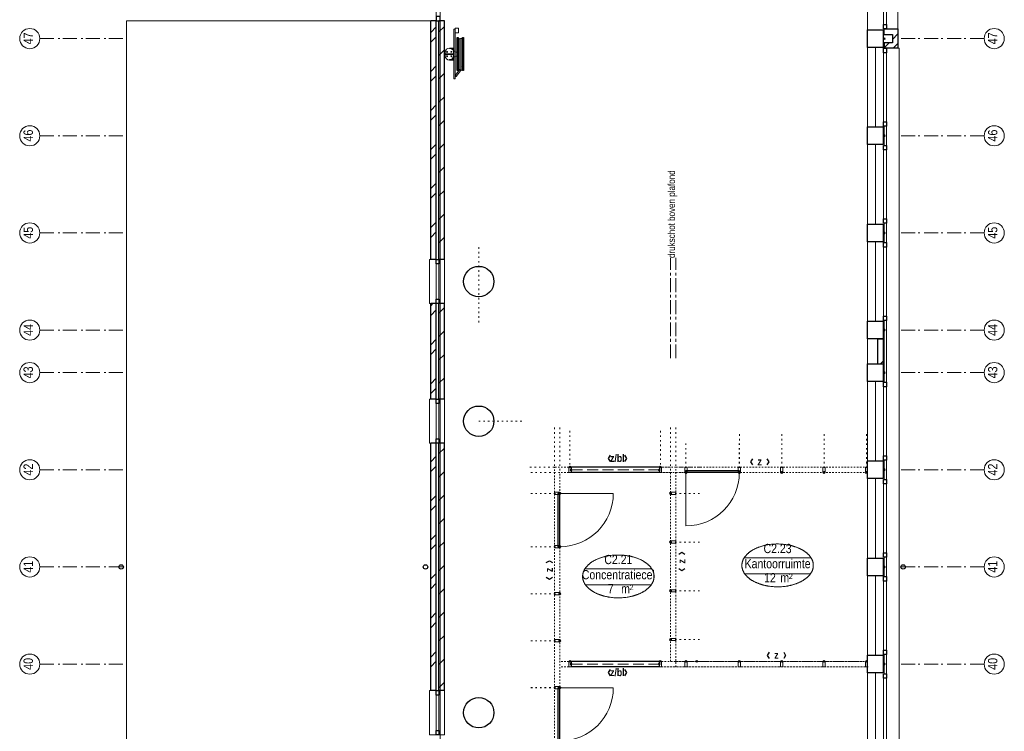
# Model space of a CAD drawing. Header units: millimetres. Extents: x -75976 to 232306, y 42824 to 140527.
# Tile 84 of 199: x 151070 to 168897, y 106133 to 119023. Entities that reach past the tile are written whole.
import ezdxf
from ezdxf.enums import TextEntityAlignment as Align

# ---------------------------------------------------------------- set-up
doc = ezdxf.new("R2010")
doc.units = ezdxf.units.MM
doc.header["$LTSCALE"] = 400
doc.header["$PDMODE"] = 3
doc.header["$PDSIZE"] = 15
for name, pattern in [('STYLE_02', [0.694427, 0.486069, -0.208359]), ('STYLE_05', [0.208282, 0.069427, -0.138855]), ('STYLE_06', [1.041641, 0.625, -0.208282, 0.069427, -0.138931]), ('STYLE_19', [1, 0.625, -0.125, 0.125, -0.125]), ('STYLE_21', [0.138889, 0.069444, -0.069444])]:
    doc.linetypes.add(name, pattern=pattern)
for name, color, linetype, lineweight in [('Buitenkozijnen', 140, 'Continuous', 15), ('Interieur-deur', 43, 'Continuous', 9), ('Interieur-scheidingswand-horizontaal', 5, 'Continuous', 25), ('Interieur-systeemwand glas', 140, 'STYLE_21', 15), ('Kozijnmerken', 43, 'Continuous', 9), ('Lijn-stramien', 5, 'STYLE_06', 9), ('mat-baksteen', 5, 'Continuous', 25), ('mat-beton (ihwg)', 5, 'Continuous', 25), ('mat-kalkzandsteen', 5, 'Continuous', 25), ('None', 7, 'Continuous', 9), ('Ruimtenummers', 5, 'Continuous', 25), ('Tekst', 140, 'Continuous', 15), ('~None', 7, 'Continuous', 9)]:
    doc.layers.add(name, color=color, linetype=linetype, lineweight=lineweight)
doc.styles.add('Abadi MT Condensed Light', font='txt', dxfattribs={"height": 176.388889})
doc.styles.add('Arial Narrow', font='ARIALN.TTF', dxfattribs={"height": 222.25})
doc.styles.add('Arial Narrow (bold)', font='ARIALNB.TTF', dxfattribs={"height": 172.861111})

# ---------------------------------------------------------------- blocks, each defined once
blk = doc.blocks.new('*U152')
at = {"layer": 'Interieur-deur', "color": 140, "linetype": 'Continuous', "lineweight": 15}
blk.add_line((-6558, 23725), (-6558, 24689), dxfattribs=at)
at = {"layer": 'Interieur-deur', "color": 92, "linetype": 'Continuous', "lineweight": 25}
blk.add_lwpolyline([(-6558, 24729), (-5592, 24729), (-5592, 24689), (-6558, 24689)], close=True, dxfattribs=at)
at = {"layer": 'Interieur-deur', "color": 140, "linetype": 'Continuous', "lineweight": 15}
blk.add_arc((-6558, 24689), 966, 270, 0, dxfattribs=at)
at = {"layer": 'Interieur-systeemwand glas', "color": 43, "linetype": 'Continuous', "lineweight": 9}
for points in [[(-6578, 24789), (-6538, 24789), (-6538, 24689), (-6578, 24689)], [(-5612, 24789), (-5572, 24789), (-5572, 24689), (-5612, 24689)]]:
    blk.add_lwpolyline(points, close=True, dxfattribs=at)
at = {"layer": 'Lijn-stramien', "color": 8, "linetype": 'STYLE_05', "lineweight": 5}
for p, q in [((-6558, 24689), (-6558, 25265)), ((-5592, 24689), (-5592, 25265))]:
    blk.add_line(p, q, dxfattribs=at)
at = {"layer": 'None', "linetype": 'Continuous', "lineweight": 5}
for p in [(-6558, 24689), (-5592, 24689)]:
    blk.add_point(p, dxfattribs=at)
blk = doc.blocks.new('*U154')
at = {"layer": 'Interieur-systeemwand glas', "color": 43, "linetype": 'Continuous', "lineweight": 9}
blk.add_lwpolyline([(-4844, 24689), (-4844, 24789), (-4804, 24789), (-4804, 24689)], close=True, dxfattribs=at)
at = {"layer": 'Interieur-systeemwand glas', "color": 43, "linetype": 'Continuous', "lineweight": 15}
for p in [(-5591, 24689), (-4824, 24689), (-4824, 24689)]:
    blk.add_point(p, dxfattribs=at)
at = {"layer": 'Lijn-stramien', "color": 8, "linetype": 'STYLE_05', "lineweight": 5}
for p, q in [((-5591, 24689), (-5591, 25384)), ((-4824, 24689), (-4824, 25384))]:
    blk.add_line(p, q, dxfattribs=at)
blk = doc.blocks.new('*U158')
at = {"layer": 'Interieur-systeemwand glas', "color": 43, "linetype": 'Continuous', "lineweight": 9}
blk.add_lwpolyline([(-4077, 24689), (-4077, 24789), (-4037, 24789), (-4037, 24689)], close=True, dxfattribs=at)
at = {"layer": 'Interieur-systeemwand glas', "color": 43, "linetype": 'Continuous', "lineweight": 15}
for p in [(-4824, 24689), (-4057, 24689), (-4057, 24689)]:
    blk.add_point(p, dxfattribs=at)
at = {"layer": 'Lijn-stramien', "color": 8, "linetype": 'STYLE_05', "lineweight": 5}
for p, q in [((-4824, 24689), (-4824, 25384)), ((-4057, 24689), (-4057, 25384))]:
    blk.add_line(p, q, dxfattribs=at)
blk = doc.blocks.new('*U160')
at = {"layer": 'Interieur-systeemwand glas', "color": 43, "linetype": 'Continuous', "lineweight": 9}
blk.add_lwpolyline([(-3310, 24689), (-3310, 24789), (-3270, 24789), (-3270, 24689)], close=True, dxfattribs=at)
at = {"layer": 'Interieur-systeemwand glas', "color": 43, "linetype": 'Continuous', "lineweight": 15}
for p in [(-4057, 24689), (-3290, 24689), (-3290, 24689)]:
    blk.add_point(p, dxfattribs=at)
at = {"layer": 'Lijn-stramien', "color": 8, "linetype": 'STYLE_05', "lineweight": 5}
for p, q in [((-4057, 24689), (-4057, 25384)), ((-3290, 24689), (-3290, 25384))]:
    blk.add_line(p, q, dxfattribs=at)
blk = doc.blocks.new('*U161')
at = {"layer": 'Interieur-systeemwand glas', "lineweight": 15}
for p, q in [((-6839, 24789), (-6999, 24789)), ((-3269, 24789), (-6739, 24789)), ((-3269, 24689), (-6999, 24689))]:
    blk.add_line(p, q, dxfattribs=at)
at = {"layer": 'None', "color": 7}
for name in ['*U154', '*U158', '*U160']:
    blk.add_blockref(name, (0, 0), dxfattribs=at)
blk = doc.blocks.new('*U163')
at = {"layer": 'Interieur-systeemwand glas', "lineweight": 15}
for p, q in [((-8939, 10609), (-8939, 24789)), ((-8839, 17749), (-8839, 24689)), ((-8839, 14229), (-8839, 17649)), ((-8839, 10709), (-8839, 14129))]:
    blk.add_line(p, q, dxfattribs=at)
blk = doc.blocks.new('*U164')
at = {"layer": 'Interieur-systeemwand glas', "lineweight": 15}
for p, q in [((-6738.941, 21169), (-6738.941, 24789)), ((-6838.941, 21269), (-6838.941, 24689))]:
    blk.add_line(p, q, dxfattribs=at)
blk = doc.blocks.new('*U165')
at = {"layer": 'Interieur-systeemwand glas', "lineweight": 15}
for p, q in [((-8679, 24788), (-8939, 24789)), ((-8679, 24689), (-8839, 24689))]:
    blk.add_line(p, q, dxfattribs=at)
blk = doc.blocks.new('*U169')
at = {"layer": 'Interieur-systeemwand glas', "lineweight": 15}
for p, q in [((-6738.941, 24789), (-6998.941, 24789)), ((-6838.941, 24689), (-6998.941, 24689))]:
    blk.add_line(p, q, dxfattribs=at)
blk = doc.blocks.new('*U171')
at = {"layer": 'Interieur-scheidingswand-horizontaal', "lineweight": 25}
for p, q in [((-8638.941, 24788.5), (-8638.941, 24688.5)), ((-7038.941, 24788.5), (-8638.941, 24788.5)), ((-7038.941, 24788.5), (-7038.941, 24688.5)), ((-7038.941, 24688.5), (-8638.941, 24688.5))]:
    blk.add_line(p, q, dxfattribs=at)
at = {"layer": 'Interieur-scheidingswand-horizontaal', "linetype": 'STYLE_02', "lineweight": 9}
blk.add_line((-7038.941, 24738.5), (-8638.941, 24738.5), dxfattribs=at)
blk = doc.blocks.new('*U174')
at = {"layer": 'Interieur-deur', "color": 140, "linetype": 'Continuous', "lineweight": 15}
blk.add_line((-7875, 20793), (-8839, 20793), dxfattribs=at)
at = {"layer": 'Interieur-deur', "color": 92, "linetype": 'Continuous', "lineweight": 25}
blk.add_lwpolyline([(-8839, 19827), (-8839, 20793), (-8879, 20793), (-8879, 19827)], close=True, dxfattribs=at)
at = {"layer": 'Interieur-deur', "color": 140, "linetype": 'Continuous', "lineweight": 15}
blk.add_arc((-8839, 20793), 966, 270, 0, dxfattribs=at)
at = {"layer": 'Interieur-systeemwand glas', "color": 43, "linetype": 'Continuous', "lineweight": 9}
for points in [[(-8839, 20773), (-8839, 20813), (-8939, 20813), (-8939, 20773)], [(-8839, 19807), (-8839, 19847), (-8939, 19847), (-8939, 19807)]]:
    blk.add_lwpolyline(points, close=True, dxfattribs=at)
at = {"layer": 'Lijn-stramien', "color": 8, "linetype": 'STYLE_05', "lineweight": 5}
for p, q in [((-8839, 20793), (-9415, 20793)), ((-8839, 19827), (-9415, 19827))]:
    blk.add_line(p, q, dxfattribs=at)
at = {"layer": 'None', "linetype": 'Continuous', "lineweight": 5}
for p in [(-8839, 20793), (-8839, 19827)]:
    blk.add_point(p, dxfattribs=at)
blk = doc.blocks.new('*U184')
at = {"layer": 'Lijn-stramien', "color": 8, "linetype": 'STYLE_05', "lineweight": 5}
for p, q in [((-8938.941, 25505), (-8938.941, 24790)), ((-8838.941, 25505), (-8838.941, 24690)), ((-8658.941, 25445), (-8658.941, 24789.5))]:
    blk.add_line(p, q, dxfattribs=at)
blk = doc.blocks.new('*U203')
at = {"layer": 'Interieur-systeemwand glas', "color": 43, "linetype": 'Continuous', "lineweight": 9}
for points in [[(-8638.941, 24788.5), (-8638.941, 24688.5), (-8678.941, 24688.5), (-8678.941, 24788.5)], [(-8938.941, 24332.5), (-8838.941, 24332.5), (-8838.941, 24292.5), (-8938.941, 24292.5)]]:
    blk.add_lwpolyline(points, close=True, dxfattribs=at)
at = {"layer": 'Interieur-systeemwand glas', "color": 43, "linetype": 'Continuous', "lineweight": 15}
for p in [(-8658.941, 24788.5), (-8838.941, 24312.5), (-8838.941, 24312.5)]:
    blk.add_point(p, dxfattribs=at)
at = {"layer": 'Lijn-stramien', "color": 8, "linetype": 'STYLE_05', "lineweight": 5}
for p, q in [((-8938.941, 24788.5), (-9394.941, 24788.5)), ((-8838.941, 24688.5), (-9394.941, 24688.5)), ((-8838.941, 24312.5), (-9394.941, 24312.5))]:
    blk.add_line(p, q, dxfattribs=at)
at = {"layer": 'None', "linetype": 'Continuous', "lineweight": 5}
blk.add_point((-8638.941, 24738.5), dxfattribs=at)
blk = doc.blocks.new('*U209')
at = {"layer": 'Interieur-systeemwand glas', "color": 43, "linetype": 'Continuous', "lineweight": 9}
for points in [[(-7038.941, 24788.5), (-7038.941, 24688.5), (-6998.941, 24688.5), (-6998.941, 24788.5)], [(-6838.941, 24332.5), (-6738.941, 24332.5), (-6738.941, 24292.5), (-6838.941, 24292.5)]]:
    blk.add_lwpolyline(points, close=True, dxfattribs=at)
at = {"layer": 'Interieur-systeemwand glas', "color": 43, "linetype": 'Continuous', "lineweight": 15}
for p in [(-7018.941, 24788.5), (-6838.941, 24312.5), (-6838.941, 24312.5)]:
    blk.add_point(p, dxfattribs=at)
at = {"layer": 'Lijn-stramien', "color": 8, "linetype": 'STYLE_05', "lineweight": 5}
for p, q in [((-6738.941, 24788.5), (-6282.941, 24788.5)), ((-6838.941, 24688.5), (-6282.941, 24688.5)), ((-6838.941, 24312.5), (-6282.941, 24312.5))]:
    blk.add_line(p, q, dxfattribs=at)
at = {"layer": 'None', "linetype": 'Continuous', "lineweight": 5}
blk.add_point((-7038.941, 24738.5), dxfattribs=at)
blk = doc.blocks.new('*U222')
at = {"layer": 'Lijn-stramien', "color": 8, "linetype": 'STYLE_05', "lineweight": 5}
for p, q in [((-6838.941, 25505), (-6838.941, 24690)), ((-6738.941, 25505), (-6738.941, 24790)), ((-7018.941, 25445), (-7018.941, 24789.5))]:
    blk.add_line(p, q, dxfattribs=at)
blk = doc.blocks.new('*U237')
at = {"layer": 'Interieur-systeemwand glas', "lineweight": 15}
for p, q in [((-8677.941, 21269), (-8838.941, 21269)), ((-8677.941, 21169), (-8838.941, 21169))]:
    blk.add_line(p, q, dxfattribs=at)
blk = doc.blocks.new('*U238')
at = {"layer": 'Interieur-systeemwand glas', "lineweight": 15}
for p, q in [((-3359, 21269), (-7000, 21269)), ((-3259, 21169), (-7000, 21169))]:
    blk.add_line(p, q, dxfattribs=at)
blk = doc.blocks.new('*U242')
at = {"layer": 'Interieur-systeemwand glas', "color": 43, "linetype": 'Continuous', "lineweight": 9}
for points in [[(-8938.941, 21664.5), (-8838.941, 21664.5), (-8838.941, 21624.5), (-8938.941, 21624.5)], [(-8637.941, 21269), (-8637.941, 21169), (-8677.941, 21169), (-8677.941, 21269)], [(-8938.941, 20813.5), (-8838.941, 20813.5), (-8838.941, 20773.5), (-8938.941, 20773.5)]]:
    blk.add_lwpolyline(points, close=True, dxfattribs=at)
at = {"layer": 'Interieur-systeemwand glas', "color": 43, "linetype": 'Continuous', "lineweight": 15}
for p in [(-8838.941, 21644.5), (-8657.941, 21269), (-8838.941, 20793.5), (-8838.941, 20793.5)]:
    blk.add_point(p, dxfattribs=at)
at = {"layer": 'Lijn-stramien', "color": 8, "linetype": 'STYLE_05', "lineweight": 5}
for p, q in [((-8838.941, 21644.5), (-9414.941, 21644.5)), ((-8838.941, 20793.5), (-9414.941, 20793.5)), ((-8838.941, 20793.5), (-9414.941, 20793.5))]:
    blk.add_line(p, q, dxfattribs=at)
at = {"layer": 'None', "linetype": 'Continuous', "lineweight": 5}
blk.add_point((-8637.941, 21219), dxfattribs=at)
blk = doc.blocks.new('*U243')
at = {"layer": 'Interieur-deur', "color": 140, "linetype": 'Continuous', "lineweight": 15}
blk.add_line((-7875, 24313), (-8839, 24313), dxfattribs=at)
at = {"layer": 'Interieur-deur', "color": 92, "linetype": 'Continuous', "lineweight": 25}
blk.add_lwpolyline([(-8839, 23347), (-8839, 24313), (-8879, 24313), (-8879, 23347)], close=True, dxfattribs=at)
at = {"layer": 'Interieur-deur', "color": 140, "linetype": 'Continuous', "lineweight": 15}
blk.add_arc((-8839, 24313), 966, 270, 0, dxfattribs=at)
at = {"layer": 'Interieur-systeemwand glas', "color": 43, "linetype": 'Continuous', "lineweight": 9}
for points in [[(-8839, 24293), (-8839, 24333), (-8939, 24333), (-8939, 24293)], [(-8839, 23327), (-8839, 23367), (-8939, 23367), (-8939, 23327)]]:
    blk.add_lwpolyline(points, close=True, dxfattribs=at)
at = {"layer": 'Lijn-stramien', "color": 8, "linetype": 'STYLE_05', "lineweight": 5}
for p, q in [((-8839, 24313), (-9415, 24313)), ((-8839, 23347), (-9415, 23347))]:
    blk.add_line(p, q, dxfattribs=at)
at = {"layer": 'None', "linetype": 'Continuous', "lineweight": 5}
for p in [(-8839, 24313), (-8839, 23347)]:
    blk.add_point(p, dxfattribs=at)
blk = doc.blocks.new('*U245')
at = {"layer": 'Interieur-systeemwand glas', "color": 43, "linetype": 'Continuous', "lineweight": 9}
blk.add_lwpolyline([(-8938.941, 22515.5), (-8838.941, 22515.5), (-8838.941, 22475.5), (-8938.941, 22475.5)], close=True, dxfattribs=at)
at = {"layer": 'Interieur-systeemwand glas', "color": 43, "linetype": 'Continuous', "lineweight": 15}
for p in [(-8838.941, 22495.5), (-8838.941, 21644.5)]:
    blk.add_point(p, dxfattribs=at)
at = {"layer": 'Lijn-stramien', "color": 8, "linetype": 'STYLE_05', "lineweight": 5}
for p, q in [((-8838.941, 22495.5), (-9414.941, 22495.5)), ((-8838.941, 21644.5), (-9414.941, 21644.5))]:
    blk.add_line(p, q, dxfattribs=at)
blk = doc.blocks.new('*U247')
at = {"layer": 'Interieur-systeemwand glas', "color": 43, "linetype": 'Continuous', "lineweight": 9}
blk.add_lwpolyline([(-8938.941, 23366.5), (-8838.941, 23366.5), (-8838.941, 23326.5), (-8938.941, 23326.5)], close=True, dxfattribs=at)
at = {"layer": 'Interieur-systeemwand glas', "color": 43, "linetype": 'Continuous', "lineweight": 15}
for p in [(-8838.941, 23346.5), (-8838.941, 22495.5)]:
    blk.add_point(p, dxfattribs=at)
at = {"layer": 'Lijn-stramien', "color": 8, "linetype": 'STYLE_05', "lineweight": 5}
for p, q in [((-8838.941, 23346.5), (-9414.941, 23346.5)), ((-8838.941, 22495.5), (-9414.941, 22495.5))]:
    blk.add_line(p, q, dxfattribs=at)
blk = doc.blocks.new('*U250')
at = {"layer": 'Interieur-systeemwand glas', "color": 43, "linetype": 'Continuous', "lineweight": 9}
blk.add_lwpolyline([(-6838.941, 21685.5), (-6738.941, 21685.5), (-6738.941, 21645.5), (-6838.941, 21645.5)], close=True, dxfattribs=at)
at = {"layer": 'Interieur-systeemwand glas', "color": 43, "linetype": 'Continuous', "lineweight": 15}
blk.add_point((-6838.941, 21665.5), dxfattribs=at)
blk.add_point((-6838.941, 21665.5), dxfattribs=at)
at = {"layer": 'Lijn-stramien', "color": 8, "linetype": 'STYLE_05', "lineweight": 5}
blk.add_line((-6838.941, 21665.5), (-6282.941, 21665.5), dxfattribs=at)
blk = doc.blocks.new('*U251')
at = {"layer": 'Interieur-systeemwand glas', "color": 43, "linetype": 'Continuous', "lineweight": 9}
blk.add_lwpolyline([(-6838.941, 22568), (-6738.941, 22568), (-6738.941, 22528), (-6838.941, 22528)], close=True, dxfattribs=at)
at = {"layer": 'Interieur-systeemwand glas', "color": 43, "linetype": 'Continuous', "lineweight": 15}
blk.add_point((-6838.941, 22548), dxfattribs=at)
blk.add_point((-6838.941, 22548), dxfattribs=at)
at = {"layer": 'Lijn-stramien', "color": 8, "linetype": 'STYLE_05', "lineweight": 5}
blk.add_line((-6838.941, 22548), (-6282.941, 22548), dxfattribs=at)
blk = doc.blocks.new('*U252')
at = {"layer": 'Interieur-systeemwand glas', "color": 43, "linetype": 'Continuous', "lineweight": 9}
blk.add_lwpolyline([(-6838.941, 23450.5), (-6738.941, 23450.5), (-6738.941, 23410.5), (-6838.941, 23410.5)], close=True, dxfattribs=at)
at = {"layer": 'Interieur-systeemwand glas', "color": 43, "linetype": 'Continuous', "lineweight": 15}
blk.add_point((-6838.941, 23430.5), dxfattribs=at)
blk.add_point((-6838.941, 23430.5), dxfattribs=at)
at = {"layer": 'Lijn-stramien', "color": 8, "linetype": 'STYLE_05', "lineweight": 5}
blk.add_line((-6838.941, 23430.5), (-6282.941, 23430.5), dxfattribs=at)
blk = doc.blocks.new('*U261')
at = {"layer": 'Interieur-scheidingswand-horizontaal', "lineweight": 25}
for p, q in [((-8637.941, 21269.5), (-8637.941, 21169.5)), ((-7039.941, 21269.5), (-8637.941, 21269.5)), ((-7039.941, 21269.5), (-7039.941, 21169.5)), ((-7039.941, 21169.5), (-8637.941, 21169.5))]:
    blk.add_line(p, q, dxfattribs=at)
at = {"layer": 'Interieur-scheidingswand-horizontaal', "linetype": 'STYLE_02', "lineweight": 9}
blk.add_line((-7039.941, 21219.5), (-8637.941, 21219.5), dxfattribs=at)
blk = doc.blocks.new('*U280')
at = {"layer": 'Interieur-systeemwand glas', "color": 43, "linetype": 'Continuous', "lineweight": 9}
blk.add_lwpolyline([(-7039.941, 21269), (-7039.941, 21169), (-6999.941, 21169), (-6999.941, 21269)], close=True, dxfattribs=at)
at = {"layer": 'Interieur-systeemwand glas', "color": 43, "linetype": 'Continuous', "lineweight": 15}
blk.add_point((-7019.941, 21269), dxfattribs=at)
at = {"layer": 'None', "linetype": 'Continuous', "lineweight": 5}
blk.add_point((-7039.941, 21219), dxfattribs=at)
blk = doc.blocks.new('*U298')
at = {"layer": 'Interieur-systeemwand glas', "color": 43, "linetype": 'Continuous', "lineweight": 9}
for points in [[(-6578, 21269), (-6578, 21169), (-6538, 21169), (-6538, 21269)], [(-5613, 21270), (-5613, 21170), (-5573, 21170), (-5573, 21270)], [(-4845, 21270), (-4845, 21170), (-4805, 21170), (-4805, 21270)], [(-4077, 21270), (-4077, 21170), (-4037, 21170), (-4037, 21270)], [(-3309, 21270), (-3309, 21170), (-3269, 21170), (-3269, 21270)]]:
    blk.add_lwpolyline(points, close=True, dxfattribs=at)
at = {"layer": 'Interieur-systeemwand glas', "color": 43, "linetype": 'Continuous', "lineweight": 15}
for p in [(-6558, 21269), (-6558, 21269), (-6361, 21270), (-5593, 21270), (-5593, 21270), (-4825, 21270), (-4825, 21270), (-4057, 21270), (-4057, 21270), (-3289, 21270)]:
    blk.add_point(p, dxfattribs=at)
at = {"layer": 'Interieur-scheidingswand-horizontaal'}
for name in ['*U171', '*U261']:
    blk.add_blockref(name, (0, 0), dxfattribs=at)
at = {"layer": 'Interieur-scheidingswand-horizontaal', "color": 7}
for name in ['*U243', '*U247', '*U245', '*U174']:
    blk.add_blockref(name, (0, 0), dxfattribs=at)
at = {"layer": 'Interieur-systeemwand glas', "color": 7}
blk.add_blockref('*U152', (0, 0), dxfattribs=at)
at = {"layer": 'Interieur-systeemwand glas'}
for name in ['*U163', '*U165', '*U169', '*U164', '*U237', '*U238']:
    blk.add_blockref(name, (0, 0), dxfattribs=at)
at = {"layer": 'None', "color": 7}
for name in ['*U184', '*U222', '*U161', '*U203', '*U209', '*U252', '*U251', '*U242', '*U250', '*U280']:
    blk.add_blockref(name, (0, 0), dxfattribs=at)
blk = doc.blocks.new('Kolom 280x320')
at = {"layer": 'mat-beton (ihwg)', "lineweight": 25}
blk.add_lwpolyline([(-300, 160), (-20, 160), (-20, -160), (-300, -160)], close=True, dxfattribs=at)
at = {"layer": 'None', "color": 92, "linetype": 'Continuous', "lineweight": 5}
blk.add_point((0, 0), dxfattribs=at)
blk = doc.blocks.new('Kolom O 550')
at = {"layer": 'mat-beton (ihwg)', "lineweight": 25}
blk.add_circle((0, 0), 275, dxfattribs=at)
blk = doc.blocks.new('*X946')
at = {"layer": 'None', "lineweight": 9}
for p, q in [((-2819, 32536), (-2719, 32636)), ((-2761, 32418), (-2719, 32460))]:
    blk.add_line(p, q, dxfattribs=at)
blk = doc.blocks.new('*X947')
at = {"layer": 'None', "lineweight": 9}
for p, q in [((-2969, 32386), (-2880, 32475)), ((-2804, 32375), (-2761, 32418))]:
    blk.add_line(p, q, dxfattribs=at)
blk = doc.blocks.new('*X948')
at = {"layer": 'None', "lineweight": 9}
blk.add_line((-3038, 26660), (-2989, 26710), dxfattribs=at)
blk = doc.blocks.new('Gevelpui best 1410 (2D)')
at = {"layer": 'Buitenkozijnen', "lineweight": 15}
for p, q in [((-260, 0), (-260, -1410)), ((-260, 0), (-210, 0)), ((-210, 0), (-210, -1410)), ((-260, -1410), (-210, -1410))]:
    blk.add_line(p, q, dxfattribs=at)
at = {"layer": 'Buitenkozijnen', "color": 92, "lineweight": 25}
for points in [[(-260, 0), (-210, 0), (-210, -80), (-260, -80)], [(-260, -1330), (-210, -1330), (-210, -1410), (-260, -1410)]]:
    blk.add_lwpolyline(points, close=True, dxfattribs=at)
at = {"layer": 'None', "color": 43, "linetype": 'Continuous', "lineweight": 9}
blk.add_line((-410, 15), (-410, -1425), dxfattribs=at)
blk = doc.blocks.new('*U972')
at = {"layer": 'Buitenkozijnen', "lineweight": 15}
for p, q in [((-10, 0), (-10, -1960)), ((-10, 0), (40, 0)), ((40, 0), (40, -1960)), ((-10, -1960), (40, -1960))]:
    blk.add_line(p, q, dxfattribs=at)
blk = doc.blocks.new('Gevelpui best 1960')
at = {"layer": 'Buitenkozijnen', "color": 43, "lineweight": 9}
blk.add_line((250, 0), (250, -1960), dxfattribs=at)
at = {"layer": 'Buitenkozijnen', "color": 92, "lineweight": 25}
for points in [[(-10, 0), (40, 0), (40, -80), (-10, -80)], [(-10, -1880), (40, -1880), (40, -1960), (-10, -1960)]]:
    blk.add_lwpolyline(points, close=True, dxfattribs=at)
at = {"layer": 'Buitenkozijnen'}
blk.add_blockref('*U972', (0, 0), dxfattribs=at)
blk = doc.blocks.new('*U979')
at = {"layer": 'Buitenkozijnen', "lineweight": 15}
for p, q in [((-11079, 34700), (-11009, 34700)), ((-11079, 32870), (-11079, 34700)), ((-11009, 32870), (-11009, 34700)), ((-11079, 32870), (-11009, 32870))]:
    blk.add_line(p, q, dxfattribs=at)
blk = doc.blocks.new('*U980')
at = {"layer": 'Buitenkozijnen', "color": 92, "lineweight": 25}
for points in [[(-11009, 34700), (-11079, 34700), (-11079, 34617), (-11009, 34617)], [(-11009, 32953), (-11079, 32953), (-11079, 32870), (-11009, 32870)]]:
    blk.add_lwpolyline(points, close=True, dxfattribs=at)
at = {"layer": 'Buitenkozijnen'}
blk.add_blockref('*U979', (0, 0), dxfattribs=at)
blk = doc.blocks.new('Gevelpui best 800')
at = {"layer": 'Buitenkozijnen', "color": 43, "linetype": 'Continuous', "lineweight": 9}
blk.add_lwpolyline([(-400, 270), (400, 270), (400, 0), (-400, 0)], close=True, dxfattribs=at)
at = {"layer": 'Buitenkozijnen', "color": 140, "linetype": 'Continuous', "lineweight": 15}
blk.add_lwpolyline([(-400, 150), (400, 150), (400, 100), (-400, 100)], close=True, dxfattribs=at)
at = {"layer": 'Buitenkozijnen', "color": 92, "linetype": 'Continuous', "lineweight": 25}
for points in [[(-400, 150), (-320, 150), (-320, 100), (-400, 100)], [(320, 150), (400, 150), (400, 100), (320, 100)]]:
    blk.add_lwpolyline(points, close=True, dxfattribs=at)
blk = doc.blocks.new('*X1000')
at = {"layer": 'None', "lineweight": 9}
for p, q in [((-11029, 32670), (-10929, 32770)), ((-11029, 32246), (-10929, 32346)), ((-11029, 31822), (-10929, 31922)), ((-11029, 31398), (-10929, 31498)), ((-11029, 30973), (-10929, 31073)), ((-11029, 30549), (-10929, 30649)), ((-11029, 30125), (-10929, 30225)), ((-11029, 29700), (-10929, 29800)), ((-11029, 29276), (-10929, 29376)), ((-11029, 28852), (-10929, 28952))]:
    blk.add_line(p, q, dxfattribs=at)
blk = doc.blocks.new('*X1001')
at = {"layer": 'None', "lineweight": 9}
for p, q in [((-11179, 32662), (-11079, 32762)), ((-11179, 32485), (-11079, 32585)), ((-11179, 31955), (-11079, 32055)), ((-11179, 31778), (-11079, 31878)), ((-11179, 31248), (-11079, 31348)), ((-11179, 31071), (-11079, 31171)), ((-11179, 30540), (-11079, 30640)), ((-11179, 30364), (-11079, 30464)), ((-11179, 29833), (-11079, 29933)), ((-11179, 29657), (-11079, 29757)), ((-11179, 29126), (-11079, 29226)), ((-11179, 28950), (-11079, 29050))]:
    blk.add_line(p, q, dxfattribs=at)
blk = doc.blocks.new('*X1002')
at = {"layer": 'None', "lineweight": 9}
for p, q in [((-11029, 27579), (-10929, 27679)), ((-11029, 27155), (-10929, 27255)), ((-11029, 26731), (-10929, 26831)), ((-11029, 26306), (-10929, 26406))]:
    blk.add_line(p, q, dxfattribs=at)
blk = doc.blocks.new('*X1003')
at = {"layer": 'None', "lineweight": 9}
for p, q in [((-11179, 27712), (-11141, 27750)), ((-11179, 27536), (-11079, 27636)), ((-11179, 27005), (-11079, 27105)), ((-11179, 26828), (-11079, 26928)), ((-11179, 26298), (-11079, 26398)), ((-11179, 26121), (-11079, 26221))]:
    blk.add_line(p, q, dxfattribs=at)
blk = doc.blocks.new('*X1004')
at = {"layer": 'None', "lineweight": 9}
for p, q in [((-11029, 25034), (-10929, 25134)), ((-11029, 24609), (-10929, 24709)), ((-11029, 24185), (-10929, 24285)), ((-11029, 23761), (-10929, 23861)), ((-11029, 23336), (-10929, 23436)), ((-11029, 22912), (-10929, 23012)), ((-11029, 22488), (-10929, 22588)), ((-11029, 22064), (-10929, 22164)), ((-11029, 21639), (-10929, 21739)), ((-11029, 21215), (-10929, 21315)), ((-11029, 20791), (-10929, 20891))]:
    blk.add_line(p, q, dxfattribs=at)
blk = doc.blocks.new('*X1005')
at = {"layer": 'None', "lineweight": 9}
for p, q in [((-11179, 24884), (-11079, 24984)), ((-11179, 24707), (-11079, 24807)), ((-11179, 24176), (-11079, 24276)), ((-11179, 24000), (-11079, 24100)), ((-11179, 23469), (-11079, 23569)), ((-11179, 23293), (-11079, 23393)), ((-11179, 22762), (-11079, 22862)), ((-11179, 22586), (-11079, 22686)), ((-11179, 22055), (-11079, 22155)), ((-11179, 21879), (-11079, 21979)), ((-11179, 21348), (-11079, 21448)), ((-11179, 21172), (-11079, 21272)), ((-11080, 20740), (-11079, 20741))]:
    blk.add_line(p, q, dxfattribs=at)
blk = doc.blocks.new('HWA')
at = {"layer": 'None', "color": 92, "linetype": 'Continuous', "lineweight": 25}
blk.add_circle((0, -74), 40, dxfattribs=at)
blk = doc.blocks.new('Ruimtenummer UV 50')
at = {"layer": 'Ruimtenummers', "color": 8, "lineweight": 5}
for p, q in [((602, 157), (-602, 157)), ((595, -137), (-595, -137))]:
    blk.add_line(p, q, dxfattribs=at)
blk.add_open_spline([(-323, 354), (-173, 406), (173, 406), (323, 354), (473, 302), (560, 212), (647, 122), (647, 18), (647, -86), (560, -176), (473, -266), (323, -318), (173, -370), (-173, -370), (-323, -318), (-474, -266), (-560, -176), (-647, -86), (-647, 18), (-647, 122), (-560, 212), (-474, 302), (-323, 354)], degree=2, knots=[0, 0, 0, 0.09962, 0.19924, 0.19924, 0.283607, 0.283607, 0.349619, 0.349619, 0.415638, 0.415638, 0.5, 0.5, 0.59962, 0.69924, 0.69924, 0.783607, 0.783607, 0.849619, 0.849619, 0.915638, 0.915638, 1, 1, 1], dxfattribs=at)
at = {"layer": 'Ruimtenummers', "attachment_point": 2, "style": 'Arial Narrow'}
for s, insert, char_height in [(' m', (104, -122), 165.9), (' 2', (220, -133), 96.8)]:
    blk.add_mtext(s, dxfattribs=dict(at, insert=insert, char_height=char_height))
at = {"layer": 'Ruimtenummers', "style": 'Arial Narrow'}
for tag, p in [('Nummer', (0, 407)), ('Naam', (0, 132)), ('Oppervlak', (-138, -122))]:
    blk.add_attdef(tag, text='', height=166, dxfattribs=at).set_placement(p, align=Align.TOP_CENTER)
blk = doc.blocks.new('Kozijnmerk 50')
at = {"layer": 'Kozijnmerken', "color": 92, "linetype": 'Continuous', "lineweight": 25}
for points in [[(-132, 51), (-165, -6), (-132, -62)], [(132, 51), (165, -6), (132, -62)]]:
    blk.add_lwpolyline(points, dxfattribs=at)
at = {"layer": 'None', "color": 43, "style": 'Arial Narrow (bold)'}
blk.add_attdef('merk', text='', height=138, dxfattribs=at).set_placement((0, 0), align=Align.MIDDLE_CENTER)
blk = doc.blocks.new('*U19')
at = {"layer": 'None', "color": 140, "linetype": 'Continuous', "lineweight": 15, "flags": 128}
blk.add_lwpolyline([(-21, 110), (59, 110), (59, 107, -0.391021), (53, 100), (-1, 96, 0.391021), (-12, 83), (-12, -83, 0.391021), (-1, -96), (53, -100, -0.391021), (59, -107), (59, -110), (-21, -110)], format="xyb", close=True, dxfattribs=at)
blk = doc.blocks.new('*U20')
at = {"layer": 'None', "color": 253, "linetype": 'Continuous', "lineweight": 5}
for p, q in [((96.625, -278), (96.625, 266)), ((125.704, -278), (125.704, 266)), ((50.42, -31.849), (50.42, 29))]:
    blk.add_line(p, q, dxfattribs=at)
at = {"layer": 'None', "color": 140, "linetype": 'Continuous', "lineweight": 15}
for p, q in [((50.42, 29), (1.453, 57.31)), ((0, -61), (50.42, -31.849))]:
    blk.add_line(p, q, dxfattribs=at)
at = {"layer": 'None', "color": 92, "linetype": 'Continuous', "lineweight": 25}
for points in [[(60.916, 296), (76.476, 296), (76.476, -300), (60.916, -300)], [(154.785, 296), (171.344, 296), (171.344, -302), (154.785, -302)]]:
    blk.add_lwpolyline(points, close=True, dxfattribs=at)
at = {"layer": 'None', "color": 253, "linetype": 'Continuous', "lineweight": 5}
blk.add_lwpolyline([(50.929, 18), (60.916, 18), (60.916, -18), (50.929, -18)], close=True, dxfattribs=at)
for points, knots in [([(96.866, 264), (96.866, 268.997), (93.792, 272.9335), (90.718, 276.87), (85.875, 278.0735), (81.032, 279.277), (76.476, 277.238)], [0, 0, 0, 0.3335495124, 0.3335495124, 0.6668288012, 0.6668288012, 1, 1, 1]), ([(125.825, 264), (125.825, 267.886), (123.8855, 271.2505), (121.946, 274.615), (118.586, 276.5575), (115.226, 278.5), (107.466, 278.5), (104.106, 276.5575), (100.746, 274.615), (98.806, 271.2505), (96.866, 267.886), (96.866, 264)], [0, 0, 0, 0.1667696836, 0.1667696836, 0.3334232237, 0.3334232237, 0.4999946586, 0.6665660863, 0.6665660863, 0.833226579, 0.833226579, 1, 1, 1]), ([(154.785, 264), (154.785, 267.886), (152.845, 271.2505), (150.905, 274.615), (147.5455, 276.5575), (144.186, 278.5), (140.306, 278.5), (136.426, 278.5), (133.066, 276.5575), (129.706, 274.615), (127.7655, 271.2505), (125.825, 267.886), (125.825, 264)], [0, 0, 0, 0.1667729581, 0.1667729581, 0.3334246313, 0.3334246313, 0.4999853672, 0.4999853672, 0.666556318, 0.666556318, 0.8332233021, 0.8332233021, 1, 1, 1]), ([(76.477, -291.432), (81.039, -293.343), (85.8175, -292.072), (90.596, -290.801), (93.6105, -286.876), (96.625, -282.951), (96.625, -278)], [0, 0, 0, 0.333165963, 0.333165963, 0.6664584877, 0.6664584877, 1, 1, 1]), ([(96.625, -278), (96.625, -281.901), (98.573, -285.2795), (100.521, -288.658), (103.895, -290.609), (107.269, -292.56), (111.165, -292.56), (115.061, -292.56), (118.435, -290.609), (121.809, -288.658), (123.7565, -285.2795), (125.704, -281.901), (125.704, -278)], [0, 0, 0, 0.1667545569, 0.1667545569, 0.3334268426, 0.3334268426, 0.5000053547, 0.5000053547, 0.6665838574, 0.6665838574, 0.8332491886, 0.8332491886, 1, 1, 1]), ([(125.704, -278), (125.704, -281.901), (127.6525, -285.2795), (129.601, -288.658), (132.975, -290.609), (136.349, -292.56), (140.245, -292.56), (144.141, -292.56), (147.5145, -290.609), (150.888, -288.658), (152.836, -285.2795), (154.784, -281.901), (154.784, -278)], [0, 0, 0, 0.1667578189, 0.1667578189, 0.3334365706, 0.3334365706, 0.5000146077, 0.5000146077, 0.6665824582, 0.6665824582, 0.8332459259, 0.8332459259, 1, 1, 1])]:
    blk.add_open_spline(points, degree=2, knots=knots, dxfattribs=at)
blk = doc.blocks.new('BSH')
at = {"layer": 'None', "color": 140, "linetype": 'Continuous', "lineweight": 15}
for p, q in [((-159.8585, -36.7557), (-159.8585, 32.756)), ((-80, -6.8893), (-80, 2.8892)), ((0, -61), (0, 111.155))]:
    blk.add_line(p, q, dxfattribs=at)
at = {"layer": 'None', "color": 253, "linetype": 'Continuous', "lineweight": 5}
for p, q in [((27.7468, -383.0008), (105.0969, -276.5164)), ((130.6676, -289.4337), (48.7568, -402.0618)), ((135.277, -233.0824), (136.142, -233.8294))]:
    blk.add_line(p, q, dxfattribs=at)
at = {"layer": 'None', "color": 140, "linetype": 'Continuous', "lineweight": 15}
for points in [[(0, 448), (20, 448), (20, -452), (0, -452)], [(20, 469.75), (82, 469.75), (82, 382.75), (20, 382.75)], [(-160, 2.8892), (-9, 2.8892), (-9, -6.8893), (-160, -6.8893)]]:
    blk.add_lwpolyline(points, close=True, dxfattribs=at)
at = {"layer": 'None', "color": 8, "linetype": 'Continuous', "lineweight": 5}
for centre in [(-124, 37.275), (-44.5, 38.775), (-124, -41.275), (-45, -41.275)]:
    blk.add_circle(centre, 8.5, dxfattribs=at)
at = {"layer": 'None', "color": 140, "linetype": 'Continuous', "lineweight": 15}
for centre, start, end in [((-80, 28), 90, 180), ((-80, -32), 180, 270)]:
    blk.add_arc(centre, 80, start, end, dxfattribs=at)
at = {"layer": 'None', "color": 9, "linetype": 'Continuous', "lineweight": 5}
blk.add_arc((38.2528, -392.5302), 14.18399, 137.790600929, 325.770923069, dxfattribs=at)
at = {"layer": 'None', "color": 92, "linetype": 'Continuous', "lineweight": 25}
for points, knots in [([(-11.70075, 86.5025), (-12.2626, 89.0317), (-14.0137, 90.9408), (-15.7648, 92.8499), (-18.23575, 93.6275), (-20.7067, 94.4051), (-23.236, 93.84325), (-25.7653, 93.2814), (-27.67445, 91.53015), (-29.5836, 89.7789), (-30.36125, 87.3079), (-31.1389, 84.8369), (-30.57705, 82.3077), (-30.0152, 79.7785), (-28.26385, 77.8694), (-26.5125, 75.9603), (-24.0415, 75.1827), (-21.5705, 74.4051), (-19.0412, 74.96695), (-16.5119, 75.5288), (-14.60305, 77.28005), (-12.6942, 79.0313), (-11.91655, 81.5023), (-11.1389, 83.9733), (-11.70075, 86.5025)], [0, 0, 0, 0.0833344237, 0.0833344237, 0.1666618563, 0.1666618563, 0.2499968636, 0.2499968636, 0.3333348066, 0.3333348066, 0.4166657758, 0.4166657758, 0.5000000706, 0.5000000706, 0.583336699, 0.583336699, 0.666668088, 0.666668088, 0.7500039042, 0.7500039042, 0.8333377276, 0.8333377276, 0.9166657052, 0.9166657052, 1, 1, 1]), ([(-11.75695, -89.71225), (-12.375, -92.4944), (-14.3012, -94.5944), (-16.2274, -96.6944), (-18.94545, -97.54975), (-21.6635, -98.4051), (-24.4457, -97.78705), (-27.2279, -97.169), (-29.328, -95.24265), (-31.4281, -93.3163), (-32.2835, -90.5982), (-33.1389, -87.8801), (-32.52085, -85.09795), (-31.9028, -82.3158), (-29.97635, -80.2158), (-28.0499, -78.1158), (-25.3318, -77.26045), (-22.6137, -76.4051), (-19.83145, -77.02315), (-17.0492, -77.6412), (-14.94945, -79.56755), (-12.8497, -81.4939), (-11.9943, -84.212), (-11.1389, -86.9301), (-11.75695, -89.71225)], [0, 0, 0, 0.083334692, 0.083334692, 0.1666618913, 0.1666618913, 0.2499964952, 0.2499964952, 0.3333343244, 0.3333343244, 0.4166651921, 0.4166651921, 0.4999998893, 0.4999998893, 0.5833365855, 0.5833365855, 0.6666673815, 0.6666673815, 0.7500034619, 0.7500034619, 0.8333376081, 0.8333376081, 0.9166653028, 0.9166653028, 1, 1, 1])]:
    blk.add_open_spline(points, degree=2, knots=knots, dxfattribs=at)
at = {"layer": 'None', "color": 7}
blk.add_blockref('*U20', (0, 0), dxfattribs=at)
at = {"layer": 'None', "color": 140, "rotation": 180}
blk.add_blockref('*U19', (-21.4, -2), dxfattribs=at)
blk = doc.blocks.new('*U1312')
at = {"layer": 'None', "color": 7}
blk.add_blockref('BSH', (-10759, 32272), dxfattribs=at)
blk = doc.blocks.new('*U1334')
at = {"layer": '~None', "color": 140, "linetype": 'STYLE_19', "lineweight": 15}
for p, q in [((-6839, 26760), (-6839, 28580)), ((-6739, 26760), (-6739, 28580))]:
    blk.add_line(p, q, dxfattribs=at)
blk = doc.blocks.new('*U1335')
at = {"layer": 'Lijn-stramien', "color": 8, "linetype": 'STYLE_05', "lineweight": 5}
blk.add_line((-10309, 27410), (-10309, 28800), dxfattribs=at)
at = {"layer": 'None', "color": 7}
blk.add_blockref('*U1334', (0, 0), dxfattribs=at)
at = {"layer": 'Tekst', "color": 43, "insert": (-6882, 28577), "char_height": 127, "attachment_point": 1, "rotation": 90, "style": 'Abadi MT Condensed Light'}
blk.add_mtext('drukschot boven plafond', dxfattribs=at)

msp = doc.modelspace()

# ---------------------------------------------------------------- linework, layer by layer
at = {"linetype": 'Continuous', "lineweight": 0, "flags": 128}
msp.add_lwpolyline([(166421.85564, 121055.0182), (158681.89627, 121055.0182), (158681.89627, 94400.0182), (153551.85564, 94400.0182), (153551.85564, 89034.0182), (166421.85564, 89034.0182), (166421.85564, 121055.0182)], dxfattribs=at)
at = {"layer": 'Buitenkozijnen', "color": 43, "lineweight": 9, "flags": 128}
msp.add_lwpolyline([(166971.85564, 118505.0182), (166991.85564, 118505.0182), (166991.85564, 89280.0182), (166971.85564, 89280.0182)], dxfattribs=at)
at = {"layer": 'Buitenkozijnen', "lineweight": 15}
for points in [[(166721.85564, 117095.0182), (166761.89627, 117095.0182), (166761.89627, 116745.0182), (166721.85564, 116745.0182)], [(166721.85564, 115335.0182), (166761.89627, 115335.0182), (166761.89627, 114985.0182), (166721.85564, 114985.0182)], [(166721.85564, 113575.0182), (166761.89627, 113575.0182), (166761.89627, 112455.0182), (166721.85564, 112455.0182)], [(166721.85564, 111045.0182), (166761.89627, 111045.0182), (166761.89627, 110695.0182), (166721.85564, 110695.0182)], [(166721.85564, 109285.0182), (166761.89627, 109285.0182), (166761.89627, 108935.0182), (166721.85564, 108935.0182)], [(166721.85564, 107525.0182), (166761.89627, 107525.0182), (166761.89627, 107175.0182), (166721.85564, 107175.0182)]]:
    msp.add_lwpolyline(points, close=True, dxfattribs=at)
at = {"layer": 'Interieur-systeemwand glas', "lineweight": 15}
for p, q in [((162691.85527, 107400.0182), (162851.85527, 107400.0182)), ((162951.85527, 107400.0182), (166421.85564, 107400.0182)), ((162691.85527, 107300.0182), (166421.85564, 107300.0182))]:
    msp.add_line(p, q, dxfattribs=at)
at = {"layer": 'Lijn-stramien', "color": 8, "linetype": 'STYLE_05', "lineweight": 5}
msp.add_line((159381.85564, 111750.0182), (160182.85564, 111750.0182), dxfattribs=at)
at = {"layer": 'mat-baksteen', "lineweight": 25}
for p, q in [((158611.89627, 119000.0182), (158511.89627, 119000.0182)), ((158511.89627, 114680.0182), (158511.89627, 119000.0182)), ((158611.89627, 114680.0182), (158611.89627, 119000.0182)), ((166721.85564, 118855.0182), (166971.85564, 118855.0182)), ((166721.85564, 118755.0182), (166721.85564, 118855.0182)), ((166721.85564, 118755.0182), (166871.85564, 118755.0182)), ((166871.85564, 118755.0182), (166871.85564, 118605.0182)), ((166971.85564, 118855.0182), (166971.85564, 118505.0182)), ((166721.85564, 118605.0182), (166721.85564, 118505.0182)), ((166871.85564, 118605.0182), (166721.85564, 118605.0182)), ((166971.85564, 118505.0182), (166721.85564, 118505.0182)), ((158611.89627, 114680.0182), (158511.89627, 114680.0182)), ((158611.89627, 113880.0182), (158511.89627, 113880.0182)), ((158511.89627, 112150.0182), (158511.89627, 113880.0182)), ((158611.89627, 112150.0182), (158611.89627, 113880.0182)), ((166601.85564, 113240.0182), (166601.85564, 112790.0182)), ((166601.85564, 113240.0182), (166701.85564, 113240.0182)), ((166701.85564, 113240.0182), (166701.85564, 112790.0182)), ((166601.85564, 112790.0182), (166701.85564, 112790.0182)), ((158611.89627, 112150.0182), (158511.89627, 112150.0182)), ((158611.89627, 111350.0182), (158511.89627, 111350.0182)), ((158511.89627, 106870.0182), (158511.89627, 111350.0182)), ((158611.89627, 106870.0182), (158611.89627, 111350.0182)), ((158611.89627, 106870.0182), (158511.89627, 106870.0182))]:
    msp.add_line(p, q, dxfattribs=at)
at = {"layer": 'mat-kalkzandsteen', "lineweight": 25}
for p, q in [((158761.89627, 119000.0182), (158661.89627, 119000.0182)), ((158661.89627, 114680.0182), (158661.89627, 119000.0182)), ((158761.89627, 114680.0182), (158761.89627, 119000.0182)), ((158761.89627, 114680.0182), (158661.89627, 114680.0182)), ((158761.89627, 113880.0182), (158661.89627, 113880.0182)), ((158661.89627, 112150.0182), (158661.89627, 113880.0182)), ((158761.89627, 112150.0182), (158761.89627, 113880.0182)), ((158761.89627, 112150.0182), (158661.89627, 112150.0182)), ((158761.89627, 111350.0182), (158661.89627, 111350.0182)), ((158661.89627, 106870.0182), (158661.89627, 111350.0182)), ((158761.89627, 106870.0182), (158761.89627, 111350.0182)), ((158761.89627, 106870.0182), (158661.89627, 106870.0182))]:
    msp.add_line(p, q, dxfattribs=at)
at = {"layer": 'None', "color": 43, "linetype": 'Continuous', "lineweight": 9}
for p, q in [((158611.85564, 119000.0182), (153001.85564, 119000.0182)), ((153001.85564, 119000.0182), (153001.85564, 94810.0182))]:
    msp.add_line(p, q, dxfattribs=at)
at = {"layer": 'None', "color": 7, "linetype": 'STYLE_06', "lineweight": 9}
for p, q in [((151435.67891, 118680.0182), (152935.67891, 118680.0182)), ((168531.53108, 118680.0182), (167031.53108, 118680.0182)), ((151435.67891, 116920.0182), (152935.67891, 116920.0182)), ((168531.53108, 116920.0182), (167031.53108, 116920.0182)), ((151435.67891, 115160.0182), (152935.67891, 115160.0182)), ((168531.53108, 115160.0182), (167031.53108, 115160.0182)), ((151435.67891, 113400.0182), (152935.67891, 113400.0182)), ((168531.53108, 113400.0182), (167031.53108, 113400.0182)), ((151435.67891, 112630.0182), (152935.67891, 112630.0182)), ((168531.53108, 112630.0182), (167031.53108, 112630.0182)), ((151435.67891, 110870.0182), (152935.67891, 110870.0182)), ((168531.53108, 110870.0182), (167031.53108, 110870.0182)), ((151435.67891, 109110.0182), (152935.67891, 109110.0182)), ((168531.53108, 109110.0182), (167031.53108, 109110.0182)), ((151435.67891, 107350.0182), (152935.67891, 107350.0182)), ((168531.53108, 107350.0182), (167031.53108, 107350.0182))]:
    msp.add_line(p, q, dxfattribs=at)
at = {"layer": 'None', "color": 43, "linetype": 'Continuous', "lineweight": 9}
for centre in [(151253.07249, 118680.0182), (168714.13749, 118680.0182), (151253.07249, 116920.0182), (168714.13749, 116920.0182), (151253.07249, 115160.0182), (168714.13749, 115160.0182), (151253.07249, 113400.0182), (168714.13749, 113400.0182), (151253.07249, 112630.0182), (168714.13749, 112630.0182), (151253.07249, 110870.0182), (168714.13749, 110870.0182), (151253.07249, 109110.0182), (168714.13749, 109110.0182), (151253.07249, 107350.0182), (168714.13749, 107350.0182)]:
    msp.add_circle(centre, 182.60642, dxfattribs=at)

# ---------------------------------------------------------------- block references
at = {"layer": 'Buitenkozijnen', "color": 7}
for name, p in [('Gevelpui best 1960', (166721.85564, 120815.0182)), ('Gevelpui best 1410 (2D)', (166971.85564, 118505.0182)), ('Gevelpui best 1410 (2D)', (166971.85564, 116745.0182)), ('Gevelpui best 1410 (2D)', (166971.85564, 114985.0182)), ('Gevelpui best 1410 (2D)', (166971.85564, 112455.0182)), ('Gevelpui best 1410 (2D)', (166971.85564, 110695.0182)), ('Gevelpui best 1410 (2D)', (166971.85564, 108935.0182)), ('Gevelpui best 1410 (2D)', (166971.85564, 107175.0182))]:
    msp.add_blockref(name, p, dxfattribs=at)
at = {"layer": 'Buitenkozijnen', "color": 7, "rotation": 90}
for p in [(158761.89627, 114280.0182), (158761.89627, 111750.0182), (158761.89627, 106470.0182)]:
    msp.add_blockref('Gevelpui best 800', p, dxfattribs=at)
at = {"layer": 'Interieur-systeemwand glas', "color": 7}
msp.add_blockref('*U298', (169690.79627, 86130.0182), dxfattribs=at)
at = {"layer": 'Kozijnmerken', "color": 7}
for p, values in [((161890.79627, 111081.32844), {'merk': 'z/bl'}), ((164467.85564, 111020.0182), {'merk': 'z'}), ((164770.9389, 107514.77612), {'merk': 'z'}), ((161890.79627, 107201.23842), {'merk': 'z/bl'})]:
    msp.add_blockref('Kozijnmerk 50', p, dxfattribs=at).add_auto_attribs(values)
at = {"layer": 'Kozijnmerken', "color": 7, "rotation": 90}
for p in [(163053.41723, 109211.31856), (160654.6167, 109056.31856)]:
    msp.add_blockref('Kozijnmerk 50', p, dxfattribs=at).add_auto_attribs({'merk': 'z'})
at = {"layer": 'mat-baksteen'}
for name in ['*X1001', '*X946', '*X947', '*X1003', '*X948', '*X1005']:
    msp.add_blockref(name, (169690.79627, 86130.0182), dxfattribs=at)
at = {"layer": 'mat-beton (ihwg)', "color": 7}
for name, p in [('Kolom 280x320', (166721.85564, 118680.0182)), ('Kolom 280x320', (166721.85564, 116920.0182)), ('Kolom 280x320', (166721.85564, 115160.0182)), ('Kolom O 550', (159381.85564, 114280.0182)), ('Kolom 280x320', (166721.85564, 113400.0182)), ('Kolom 280x320', (166721.85564, 112630.0182)), ('Kolom O 550', (159381.85564, 111750.0182)), ('Kolom 280x320', (166721.85564, 110870.0182)), ('Kolom 280x320', (166721.85564, 109110.0182)), ('Kolom 280x320', (166721.85564, 107350.0182)), ('Kolom O 550', (159381.85564, 106470.0182))]:
    msp.add_blockref(name, p, dxfattribs=at)
at = {"layer": 'mat-kalkzandsteen'}
for name in ['*X1000', '*X1002', '*X1004']:
    msp.add_blockref(name, (169690.79627, 86130.0182), dxfattribs=at)
at = {"layer": 'None', "color": 7}
for name in ['*U980', '*U1312', '*U1335']:
    msp.add_blockref(name, (169690.79627, 86130.0182), dxfattribs=at)
for p, rotation in [((152981.85564, 109110.0182), 270), ((158491.89627, 109110.0182), 270), ((166991.85564, 109110.0182), 90)]:
    msp.add_blockref('HWA', p, dxfattribs=dict(at, rotation=rotation))
at = {"layer": 'Ruimtenummers'}
for p, values in [((164792.18403, 109120.0182), {'Nummer': 'C2.23', 'Naam': 'Kantoorruimte', 'Oppervlak': '12'}), ((161908.70622, 108920.2922), {'Nummer': 'C2.21', 'Naam': 'Concentratiecel', 'Oppervlak': '7'})]:
    msp.add_blockref('Ruimtenummer UV 50', p, dxfattribs=at).add_auto_attribs(values)

# ---------------------------------------------------------------- texts
at = {"layer": 'None', "color": 8, "char_height": 169.333333, "attachment_point": 1, "rotation": 90, "style": 'Arial Narrow'}
for s, insert in [('47', (151140.31491, 118576.01589)), ('47', (168601.37991, 118576.01589)), ('46', (151140.31491, 116816.01589)), ('46', (168601.37991, 116816.01589)), ('45', (151140.31491, 115056.01589)), ('45', (168601.37991, 115056.01589)), ('44', (151140.31491, 113296.01589)), ('44', (168601.37991, 113296.01589)), ('43', (151140.31491, 112526.01589)), ('43', (168601.37991, 112526.01589)), ('42', (151140.31491, 110766.01589)), ('42', (168601.37991, 110766.01589)), ('41', (151140.31491, 109006.01589)), ('41', (168601.37991, 109006.01589)), ('40', (151140.31491, 107246.01589)), ('40', (168601.37991, 107246.01589))]:
    msp.add_mtext(s, dxfattribs=dict(at, insert=insert))

doc.saveas('drawing.dxf')
